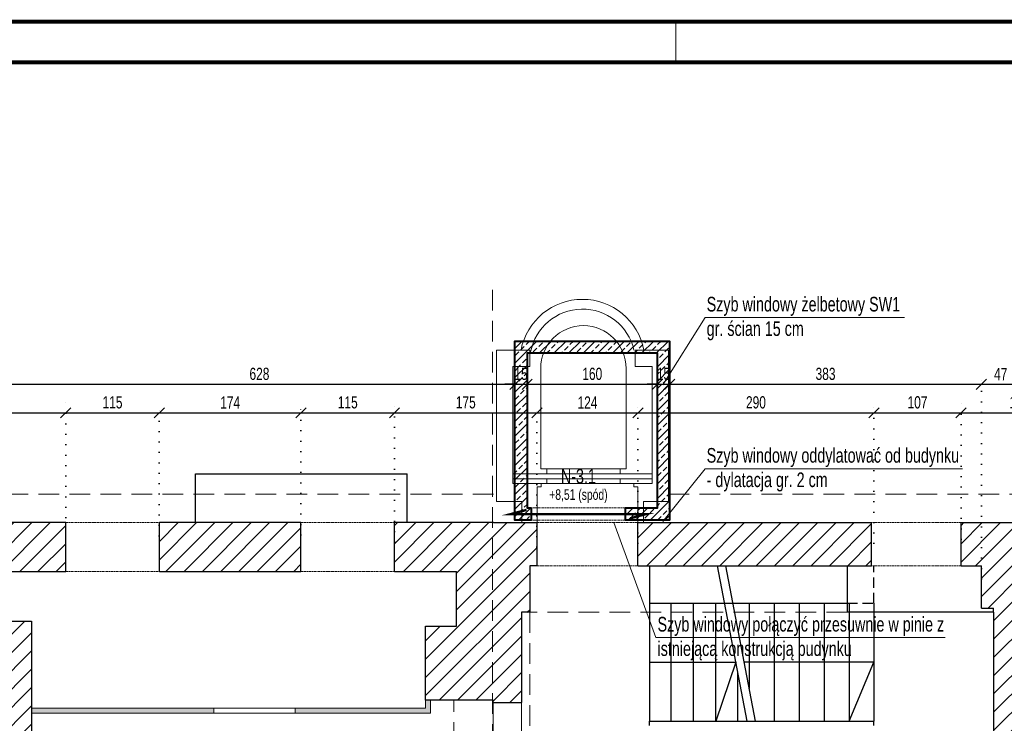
# Model space of a CAD drawing. Header units: millimetres. Extents: x 11149 to 111407, y -107619 to -23630.
# Tile 27 of 245: x 12446 to 13655, y -34994 to -34130. Entities that reach past the tile are written whole.
import ezdxf
from ezdxf.enums import TextEntityAlignment as Align

# ---------------------------------------------------------------- set-up
doc = ezdxf.new("R2010")
doc.units = ezdxf.units.MM
doc.header["$LTSCALE"] = 2
for name, pattern in [('DOT', [6.35, 0, -6.35]), ('HIDDEN', [9.525, 6.35, -3.175]), ('HIDDENX2', [19.05, 12.7, -6.35])]:
    doc.linetypes.add(name, pattern=pattern)
doc.layers.get('0').update_dxf_attribs({"plot": 0})
doc.layers.get('Defpoints').update_dxf_attribs({"color": 1})
for name, color, linetype, lineweight in [('0_OPIS', 7, 'Continuous', 13), ('3DPLAN_A_WYMIAR', 7, 'Continuous', 5), ('3DPLAN_A_WYSOKOŚCI ZMIANA', 144, 'HIDDENX2', 5), ('A_WYBURZENIA', 6, 'Continuous', 0), ('A_ściany mur', 2, 'Continuous', 30), ('e-cad_opisyNadproża', 7, 'Continuous', 9), ('e-cad_wymiary', 4, 'Continuous', 9), ('Opisy', 7, 'Continuous', 13)]:
    doc.layers.add(name, color=color, linetype=linetype, lineweight=lineweight)
for name, color, linetype in [('3DPLAN_A_KRESKOWANIE 1', 253, 'Continuous'), ('3DPLAN_K_NOŚNA', 7, 'Continuous'), ('3DPLAN_K_OBRYS WIDOK', 242, 'Continuous'), ('A_SCHODY', 6, 'Continuous')]:
    doc.layers.add(name, color=color, linetype=linetype)
doc.styles.add('e-cad_1', font='arial.ttf', dxfattribs={"width": 0.7})
doc.dimstyles.new('e-cad_1_100_[cm]', dxfattribs={"dimscale": 10, "dimtxt": 1.5, "dimasz": 1.25, "dimexe": 1.25, "dimexo": 0.625, "dimgap": 0.5, "dimtad": 1, "dimdec": 0, "dimrnd": 1, "dimzin": 1, "dimtxsty": 'e-cad_1', "dimblk": 'OBLIQUE', "dimcen": 2.5, "dimclrd": 256, "dimclre": 252, "dimclrt": 7, "dimadec": 0, "dimazin": 0, "dimtfac": 1, "dimtix": 1, "dimtmove": 2, "dimatfit": 3, "dimldrblk": 'NONE', "dimfxl": 60, "dimfxlon": 1, "dimarcsym": 0})
pattern_1 = [(45, (13281.13, -30963.905), (-11.22532, 11.22532), [])]

# ---------------------------------------------------------------- blocks, each defined once
blk = doc.blocks.new('_OBLIQUE')
at = {"color": 0, "linetype": 'ByBlock', "lineweight": -2}
blk.add_line((-0.5, -0.5), (0.5, 0.5), dxfattribs=at)
blk = doc.blocks.new('*D97')
at = {"layer": 'Defpoints', "color": 0}
for p in [(12502.1, -34612.9), (11781.5, -34747.9), (12502.1, -34747.9)]:
    blk.add_point(p, dxfattribs=at)
at = {"layer": 'e-cad_wymiary', "color": 252, "linetype": 'DOT', "lineweight": -2}
for p, q in [((11781.5, -34741.6), (11781.5, -34600.4)), ((12502.1, -34741.6), (12502.1, -34600.4))]:
    blk.add_line(p, q, dxfattribs=at)
at = {"layer": 'e-cad_wymiary', "lineweight": -2}
blk.add_line((11781.5, -34612.9), (12502.1, -34612.9), dxfattribs=at)
at = {"layer": 'e-cad_wymiary', "lineweight": -2, "xscale": 12.5, "yscale": 12.5, "zscale": 12.5, "rotation": 180}
blk.add_blockref('_OBLIQUE', (11781.5, -34612.9), dxfattribs=at)
at = {"layer": 'e-cad_wymiary', "lineweight": -2, "xscale": 12.5, "yscale": 12.5, "zscale": 12.5}
blk.add_blockref('_OBLIQUE', (12502.1, -34612.9), dxfattribs=at)
at = {"layer": 'e-cad_wymiary', "color": 7, "insert": (12141.8, -34600.4), "char_height": 15, "attachment_point": 5, "style": 'e-cad_1'}
blk.add_mtext('721', dxfattribs=at)
blk = doc.blocks.new('_None')
blk = doc.blocks.new('*D98')
at = {"layer": 'Defpoints', "color": 0}
for p in [(12617.1, -34612.9), (12502.1, -34747.9), (12617.1, -34770.1)]:
    blk.add_point(p, dxfattribs=at)
at = {"layer": 'e-cad_wymiary', "color": 252, "linetype": 'DOT', "lineweight": -2}
for p, q in [((12502.1, -34741.6), (12502.1, -34600.4)), ((12617.1, -34763.9), (12617.1, -34600.4))]:
    blk.add_line(p, q, dxfattribs=at)
at = {"layer": 'e-cad_wymiary', "lineweight": -2}
blk.add_line((12502.1, -34612.9), (12617.1, -34612.9), dxfattribs=at)
at = {"layer": 'e-cad_wymiary', "lineweight": -2, "xscale": 12.5, "yscale": 12.5, "zscale": 12.5, "rotation": 180}
blk.add_blockref('_OBLIQUE', (12502.1, -34612.9), dxfattribs=at)
at = {"layer": 'e-cad_wymiary', "lineweight": -2, "xscale": 12.5, "yscale": 12.5, "zscale": 12.5}
blk.add_blockref('_OBLIQUE', (12617.1, -34612.9), dxfattribs=at)
at = {"layer": 'e-cad_wymiary', "color": 7, "insert": (12559.6, -34600.2), "char_height": 15, "attachment_point": 5, "style": 'e-cad_1'}
blk.add_mtext('115', dxfattribs=at)
blk = doc.blocks.new('*D99')
at = {"layer": 'Defpoints', "color": 0}
for p in [(12791.1, -34612.9), (12617.1, -34770.1), (12791.1, -34769.1)]:
    blk.add_point(p, dxfattribs=at)
at = {"layer": 'e-cad_wymiary', "color": 252, "linetype": 'DOT', "lineweight": -2}
for p, q in [((12617.1, -34763.9), (12617.1, -34600.4)), ((12791.1, -34762.8), (12791.1, -34600.4))]:
    blk.add_line(p, q, dxfattribs=at)
at = {"layer": 'e-cad_wymiary', "lineweight": -2}
blk.add_line((12617.1, -34612.9), (12791.1, -34612.9), dxfattribs=at)
at = {"layer": 'e-cad_wymiary', "lineweight": -2, "xscale": 12.5, "yscale": 12.5, "zscale": 12.5, "rotation": 180}
blk.add_blockref('_OBLIQUE', (12617.1, -34612.9), dxfattribs=at)
at = {"layer": 'e-cad_wymiary', "lineweight": -2, "xscale": 12.5, "yscale": 12.5, "zscale": 12.5}
blk.add_blockref('_OBLIQUE', (12791.1, -34612.9), dxfattribs=at)
at = {"layer": 'e-cad_wymiary', "color": 7, "insert": (12704.1, -34600.4), "char_height": 15, "attachment_point": 5, "style": 'e-cad_1'}
blk.add_mtext('174', dxfattribs=at)
blk = doc.blocks.new('*D100')
at = {"layer": 'Defpoints', "color": 0}
for p in [(12906.1, -34612.9), (12791.1, -34769.1), (12906.1, -34777.9)]:
    blk.add_point(p, dxfattribs=at)
at = {"layer": 'e-cad_wymiary', "color": 252, "linetype": 'DOT', "lineweight": -2}
for p, q in [((12791.1, -34762.8), (12791.1, -34600.4)), ((12906.1, -34771.6), (12906.1, -34600.4))]:
    blk.add_line(p, q, dxfattribs=at)
at = {"layer": 'e-cad_wymiary', "lineweight": -2}
blk.add_line((12791.1, -34612.9), (12906.1, -34612.9), dxfattribs=at)
at = {"layer": 'e-cad_wymiary', "lineweight": -2, "xscale": 12.5, "yscale": 12.5, "zscale": 12.5, "rotation": 180}
blk.add_blockref('_OBLIQUE', (12791.1, -34612.9), dxfattribs=at)
at = {"layer": 'e-cad_wymiary', "lineweight": -2, "xscale": 12.5, "yscale": 12.5, "zscale": 12.5}
blk.add_blockref('_OBLIQUE', (12906.1, -34612.9), dxfattribs=at)
at = {"layer": 'e-cad_wymiary', "color": 7, "insert": (12848.6, -34600.2), "char_height": 15, "attachment_point": 5, "style": 'e-cad_1'}
blk.add_mtext('115', dxfattribs=at)
blk = doc.blocks.new('*D101')
at = {"layer": 'Defpoints', "color": 0}
for p in [(13081.1, -34612.9), (12906.1, -34777.9), (13081.1, -34784.1)]:
    blk.add_point(p, dxfattribs=at)
at = {"layer": 'e-cad_wymiary', "color": 252, "linetype": 'DOT', "lineweight": -2}
for p, q in [((12906.1, -34771.6), (12906.1, -34600.4)), ((13081.1, -34777.8), (13081.1, -34600.4))]:
    blk.add_line(p, q, dxfattribs=at)
at = {"layer": 'e-cad_wymiary', "lineweight": -2}
blk.add_line((12906.1, -34612.9), (13081.1, -34612.9), dxfattribs=at)
at = {"layer": 'e-cad_wymiary', "lineweight": -2, "xscale": 12.5, "yscale": 12.5, "zscale": 12.5, "rotation": 180}
blk.add_blockref('_OBLIQUE', (12906.1, -34612.9), dxfattribs=at)
at = {"layer": 'e-cad_wymiary', "lineweight": -2, "xscale": 12.5, "yscale": 12.5, "zscale": 12.5}
blk.add_blockref('_OBLIQUE', (13081.1, -34612.9), dxfattribs=at)
at = {"layer": 'e-cad_wymiary', "color": 7, "insert": (12993.6, -34600.2), "char_height": 15, "attachment_point": 5, "style": 'e-cad_1'}
blk.add_mtext('175', dxfattribs=at)
blk = doc.blocks.new('*D102')
at = {"layer": 'Defpoints', "color": 0}
for p in [(13205.1, -34612.9), (13081.1, -34784.1), (13205.1, -34779.6)]:
    blk.add_point(p, dxfattribs=at)
at = {"layer": 'e-cad_wymiary', "color": 252, "linetype": 'DOT', "lineweight": -2}
for p, q in [((13081.1, -34777.8), (13081.1, -34600.4)), ((13205.1, -34773.3), (13205.1, -34600.4))]:
    blk.add_line(p, q, dxfattribs=at)
at = {"layer": 'e-cad_wymiary', "lineweight": -2}
blk.add_line((13081.1, -34612.9), (13205.1, -34612.9), dxfattribs=at)
at = {"layer": 'e-cad_wymiary', "lineweight": -2, "xscale": 12.5, "yscale": 12.5, "zscale": 12.5, "rotation": 180}
blk.add_blockref('_OBLIQUE', (13081.1, -34612.9), dxfattribs=at)
at = {"layer": 'e-cad_wymiary', "lineweight": -2, "xscale": 12.5, "yscale": 12.5, "zscale": 12.5}
blk.add_blockref('_OBLIQUE', (13205.1, -34612.9), dxfattribs=at)
at = {"layer": 'e-cad_wymiary', "color": 7, "insert": (13143.1, -34600.4), "char_height": 15, "attachment_point": 5, "style": 'e-cad_1'}
blk.add_mtext('124', dxfattribs=at)
blk = doc.blocks.new('*D103')
at = {"layer": 'Defpoints', "color": 0}
for p in [(13495.1, -34612.9), (13205.1, -34779.6), (13495.1, -34779.6)]:
    blk.add_point(p, dxfattribs=at)
at = {"layer": 'e-cad_wymiary', "color": 252, "linetype": 'DOT', "lineweight": -2}
for p, q in [((13205.1, -34773.3), (13205.1, -34600.4)), ((13495.1, -34773.3), (13495.1, -34600.4))]:
    blk.add_line(p, q, dxfattribs=at)
at = {"layer": 'e-cad_wymiary', "lineweight": -2}
blk.add_line((13205.1, -34612.9), (13495.1, -34612.9), dxfattribs=at)
at = {"layer": 'e-cad_wymiary', "lineweight": -2, "xscale": 12.5, "yscale": 12.5, "zscale": 12.5, "rotation": 180}
blk.add_blockref('_OBLIQUE', (13205.1, -34612.9), dxfattribs=at)
at = {"layer": 'e-cad_wymiary', "lineweight": -2, "xscale": 12.5, "yscale": 12.5, "zscale": 12.5}
blk.add_blockref('_OBLIQUE', (13495.1, -34612.9), dxfattribs=at)
at = {"layer": 'e-cad_wymiary', "color": 7, "insert": (13350.1, -34600.2), "char_height": 15, "attachment_point": 5, "style": 'e-cad_1'}
blk.add_mtext('290', dxfattribs=at)
blk = doc.blocks.new('*D104')
at = {"layer": 'Defpoints', "color": 0}
for p in [(13602.1, -34612.9), (13602.1, -34774.4), (13495.1, -34779.6)]:
    blk.add_point(p, dxfattribs=at)
at = {"layer": 'e-cad_wymiary', "color": 252, "linetype": 'DOT', "lineweight": -2}
for p, q in [((13495.1, -34773.3), (13495.1, -34600.4)), ((13602.1, -34768.1), (13602.1, -34600.4))]:
    blk.add_line(p, q, dxfattribs=at)
at = {"layer": 'e-cad_wymiary', "lineweight": -2}
blk.add_line((13495.1, -34612.9), (13602.1, -34612.9), dxfattribs=at)
at = {"layer": 'e-cad_wymiary', "lineweight": -2, "xscale": 12.5, "yscale": 12.5, "zscale": 12.5, "rotation": 180}
blk.add_blockref('_OBLIQUE', (13495.1, -34612.9), dxfattribs=at)
at = {"layer": 'e-cad_wymiary', "lineweight": -2, "xscale": 12.5, "yscale": 12.5, "zscale": 12.5}
blk.add_blockref('_OBLIQUE', (13602.1, -34612.9), dxfattribs=at)
at = {"layer": 'e-cad_wymiary', "color": 7, "insert": (13548.6, -34600.2), "char_height": 15, "attachment_point": 5, "style": 'e-cad_1'}
blk.add_mtext('107', dxfattribs=at)
blk = doc.blocks.new('*D105')
at = {"layer": 'Defpoints', "color": 0}
for p in [(13745.5, -34612.9), (13602.1, -34774.4), (13745.5, -34773.9)]:
    blk.add_point(p, dxfattribs=at)
at = {"layer": 'e-cad_wymiary', "color": 252, "linetype": 'DOT', "lineweight": -2}
for p, q in [((13602.1, -34768.1), (13602.1, -34600.4)), ((13745.5, -34767.6), (13745.5, -34600.4))]:
    blk.add_line(p, q, dxfattribs=at)
at = {"layer": 'e-cad_wymiary', "lineweight": -2}
blk.add_line((13602.1, -34612.9), (13745.5, -34612.9), dxfattribs=at)
at = {"layer": 'e-cad_wymiary', "lineweight": -2, "xscale": 12.5, "yscale": 12.5, "zscale": 12.5, "rotation": 180}
blk.add_blockref('_OBLIQUE', (13602.1, -34612.9), dxfattribs=at)
at = {"layer": 'e-cad_wymiary', "lineweight": -2, "xscale": 12.5, "yscale": 12.5, "zscale": 12.5}
blk.add_blockref('_OBLIQUE', (13745.5, -34612.9), dxfattribs=at)
at = {"layer": 'e-cad_wymiary', "color": 7, "insert": (13673.8, -34600.2), "char_height": 15, "attachment_point": 5, "style": 'e-cad_1'}
blk.add_mtext('143', dxfattribs=at)
blk = doc.blocks.new('*D125')
at = {"layer": 'Defpoints', "color": 0}
for p in [(13054, -34577.9), (13054, -34673.9), (12426.1, -34848.2)]:
    blk.add_point(p, dxfattribs=at)
at = {"layer": 'e-cad_wymiary', "color": 252, "linetype": 'DOT', "lineweight": -2}
for p, q in [((12426.1, -34841.9), (12426.1, -34565.4)), ((13054, -34667.7), (13054, -34565.4))]:
    blk.add_line(p, q, dxfattribs=at)
at = {"layer": 'e-cad_wymiary', "lineweight": -2}
blk.add_line((12426.1, -34577.9), (13054, -34577.9), dxfattribs=at)
at = {"layer": 'e-cad_wymiary', "lineweight": -2, "xscale": 12.5, "yscale": 12.5, "zscale": 12.5, "rotation": 180}
blk.add_blockref('_OBLIQUE', (12426.1, -34577.9), dxfattribs=at)
at = {"layer": 'e-cad_wymiary', "lineweight": -2, "xscale": 12.5, "yscale": 12.5, "zscale": 12.5}
blk.add_blockref('_OBLIQUE', (13054, -34577.9), dxfattribs=at)
at = {"layer": 'e-cad_wymiary', "color": 7, "insert": (12740.1, -34565.2), "char_height": 15, "attachment_point": 5, "style": 'e-cad_1'}
blk.add_mtext('628', dxfattribs=at)
blk = doc.blocks.new('*D126')
at = {"layer": 'Defpoints', "color": 0}
for p in [(13069, -34577.9), (13054, -34673.9), (13069, -34673.1)]:
    blk.add_point(p, dxfattribs=at)
at = {"layer": 'e-cad_wymiary', "color": 252, "linetype": 'DOT', "lineweight": -2}
for p, q in [((13054, -34667.7), (13054, -34565.4)), ((13069, -34666.9), (13069, -34565.4))]:
    blk.add_line(p, q, dxfattribs=at)
at = {"layer": 'e-cad_wymiary', "lineweight": -2}
for p, q in [((13054, -34577.9), (13041.5, -34577.9)), ((13054, -34577.9), (13069, -34577.9)), ((13069, -34577.9), (13081.5, -34577.9))]:
    blk.add_line(p, q, dxfattribs=at)
at = {"layer": 'e-cad_wymiary', "lineweight": -2, "xscale": 12.5, "yscale": 12.5, "zscale": 12.5}
blk.add_blockref('_OBLIQUE', (13054, -34577.9), dxfattribs=at)
at = {"layer": 'e-cad_wymiary', "lineweight": -2, "xscale": 12.5, "yscale": 12.5, "zscale": 12.5, "rotation": 180}
blk.add_blockref('_OBLIQUE', (13069, -34577.9), dxfattribs=at)
at = {"layer": 'e-cad_wymiary', "color": 7, "insert": (13061.5, -34565.2), "char_height": 15, "attachment_point": 5, "style": 'e-cad_1'}
blk.add_mtext('15', dxfattribs=at)
blk = doc.blocks.new('*D127')
at = {"layer": 'Defpoints', "color": 0}
for p in [(13229, -34577.9), (13069, -34673.1), (13229, -34672.7)]:
    blk.add_point(p, dxfattribs=at)
at = {"layer": 'e-cad_wymiary', "color": 252, "linetype": 'DOT', "lineweight": -2}
for p, q in [((13069, -34666.9), (13069, -34565.4)), ((13229, -34666.5), (13229, -34565.4))]:
    blk.add_line(p, q, dxfattribs=at)
at = {"layer": 'e-cad_wymiary', "lineweight": -2}
blk.add_line((13069, -34577.9), (13229, -34577.9), dxfattribs=at)
at = {"layer": 'e-cad_wymiary', "lineweight": -2, "xscale": 12.5, "yscale": 12.5, "zscale": 12.5, "rotation": 180}
blk.add_blockref('_OBLIQUE', (13069, -34577.9), dxfattribs=at)
at = {"layer": 'e-cad_wymiary', "lineweight": -2, "xscale": 12.5, "yscale": 12.5, "zscale": 12.5}
blk.add_blockref('_OBLIQUE', (13229, -34577.9), dxfattribs=at)
at = {"layer": 'e-cad_wymiary', "color": 7, "insert": (13149, -34565.2), "char_height": 15, "attachment_point": 5, "style": 'e-cad_1'}
blk.add_mtext('160', dxfattribs=at)
blk = doc.blocks.new('*D128')
at = {"layer": 'Defpoints', "color": 0}
for p in [(13244, -34577.9), (13229, -34672.7), (13244, -34670.3)]:
    blk.add_point(p, dxfattribs=at)
at = {"layer": 'e-cad_wymiary', "color": 252, "linetype": 'DOT', "lineweight": -2}
for p, q in [((13229, -34666.5), (13229, -34565.4)), ((13244, -34664), (13244, -34565.4))]:
    blk.add_line(p, q, dxfattribs=at)
at = {"layer": 'e-cad_wymiary', "lineweight": -2}
for p, q in [((13229, -34577.9), (13216.5, -34577.9)), ((13229, -34577.9), (13244, -34577.9)), ((13244, -34577.9), (13256.5, -34577.9))]:
    blk.add_line(p, q, dxfattribs=at)
at = {"layer": 'e-cad_wymiary', "lineweight": -2, "xscale": 12.5, "yscale": 12.5, "zscale": 12.5}
blk.add_blockref('_OBLIQUE', (13229, -34577.9), dxfattribs=at)
at = {"layer": 'e-cad_wymiary', "lineweight": -2, "xscale": 12.5, "yscale": 12.5, "zscale": 12.5, "rotation": 180}
blk.add_blockref('_OBLIQUE', (13244, -34577.9), dxfattribs=at)
at = {"layer": 'e-cad_wymiary', "color": 7, "insert": (13236.5, -34565.2), "char_height": 15, "attachment_point": 5, "style": 'e-cad_1'}
blk.add_mtext('15', dxfattribs=at)
blk = doc.blocks.new('*D129')
at = {"layer": 'Defpoints', "color": 0}
for p in [(13627.1, -34577.9), (13244, -34670.3), (13627.1, -34823.1)]:
    blk.add_point(p, dxfattribs=at)
at = {"layer": 'e-cad_wymiary', "color": 252, "linetype": 'DOT', "lineweight": -2}
for p, q in [((13244, -34664), (13244, -34565.4)), ((13627.1, -34816.9), (13627.1, -34565.4))]:
    blk.add_line(p, q, dxfattribs=at)
at = {"layer": 'e-cad_wymiary', "lineweight": -2}
blk.add_line((13244, -34577.9), (13627.1, -34577.9), dxfattribs=at)
at = {"layer": 'e-cad_wymiary', "lineweight": -2, "xscale": 12.5, "yscale": 12.5, "zscale": 12.5, "rotation": 180}
blk.add_blockref('_OBLIQUE', (13244, -34577.9), dxfattribs=at)
at = {"layer": 'e-cad_wymiary', "lineweight": -2, "xscale": 12.5, "yscale": 12.5, "zscale": 12.5}
blk.add_blockref('_OBLIQUE', (13627.1, -34577.9), dxfattribs=at)
at = {"layer": 'e-cad_wymiary', "color": 7, "insert": (13435.6, -34565.2), "char_height": 15, "attachment_point": 5, "style": 'e-cad_1'}
blk.add_mtext('383', dxfattribs=at)
blk = doc.blocks.new('*D130')
at = {"layer": 'Defpoints', "color": 0}
for p in [(13674.5, -34577.9), (13627.1, -34823.1), (13674.5, -34819.9)]:
    blk.add_point(p, dxfattribs=at)
at = {"layer": 'e-cad_wymiary', "color": 252, "linetype": 'DOT', "lineweight": -2}
for p, q in [((13627.1, -34816.9), (13627.1, -34565.4)), ((13674.5, -34813.6), (13674.5, -34565.4))]:
    blk.add_line(p, q, dxfattribs=at)
at = {"layer": 'e-cad_wymiary', "lineweight": -2}
blk.add_line((13627.1, -34577.9), (13674.5, -34577.9), dxfattribs=at)
at = {"layer": 'e-cad_wymiary', "lineweight": -2, "xscale": 12.5, "yscale": 12.5, "zscale": 12.5, "rotation": 180}
blk.add_blockref('_OBLIQUE', (13627.1, -34577.9), dxfattribs=at)
at = {"layer": 'e-cad_wymiary', "lineweight": -2, "xscale": 12.5, "yscale": 12.5, "zscale": 12.5}
blk.add_blockref('_OBLIQUE', (13674.5, -34577.9), dxfattribs=at)
at = {"layer": 'e-cad_wymiary', "color": 7, "insert": (13650.8, -34565.4), "char_height": 15, "attachment_point": 5, "style": 'e-cad_1'}
blk.add_mtext('47', dxfattribs=at)

msp = doc.modelspace()

# ---------------------------------------------------------------- hatches: boundary and pattern name
at = {"layer": '3DPLAN_A_KRESKOWANIE 1'}
h = msp.add_hatch(dxfattribs=at)
h.set_pattern_fill('ANSI31', color=256, scale=5, style=0)
h.set_pattern_definition(pattern_1)
h.paths.add_polyline_path([(11781.49, -34747.89), (11781.49, -34885.89), (11827.12, -34885.89), (11827.12, -34805.89), (12297.12, -34805.89), (12377.12, -34805.89), (12377.12, -34857.89), (12405.12, -34857.89), (12405.12, -35018.89), (12426.12, -35018.89), (12460.12, -35018.89), (12460.12, -34981.89), (12460.12, -34975.89), (12460.12, -34868.89), (12426.12, -34868.89), (12426.12, -34807.89), (12502.12, -34807.89), (12502.12, -34747.89)])
h = msp.add_hatch(dxfattribs=at)
h.set_pattern_fill('ANSI31', color=256, scale=5, style=0)
h.set_pattern_definition(pattern_1)
h.paths.add_polyline_path([(12617.12, -34807.89), (12617.12, -34747.89), (12661.49, -34747.89), (12791.12, -34747.89), (12791.12, -34807.89)])
h = msp.add_hatch(dxfattribs=at)
h.set_pattern_fill('ANSI31', color=256, scale=5, style=0)
h.set_pattern_definition(pattern_1)
h.paths.add_polyline_path([(12906.12, -34807.89), (12906.12, -34747.89), (12921.49, -34747.89), (13026.62, -34747.89), (13026.62, -34965.89), (12950.12, -34965.89), (12944.12, -34965.89), (12944.12, -34874.89), (12982.12, -34874.89), (12982.12, -34807.89)])
h.paths.add_polyline_path([(13026.62, -34747.89), (13026.62, -34965.89), (13027.12, -34965.89), (13027.12, -34968.89), (13062.12, -34968.89), (13062.12, -34857.89), (13072.12, -34857.89), (13072.12, -34800.89), (13081.12, -34800.89), (13081.12, -34747.89), (13062.49, -34747.89), (13027.49, -34747.89)])
h = msp.add_hatch(dxfattribs=at)
h.set_pattern_fill('ANSI31', color=256, scale=5, style=0)
h.set_pattern_definition(pattern_1)
h.paths.add_polyline_path([(13205.12, -34747.89), (13205.12, -34800.89), (13219.12, -34800.89), (13462.12, -34800.89), (13492.12, -34800.89), (13492.12, -34747.89), (13212, -34747.89)])
h = msp.add_hatch(dxfattribs=at)
h.set_pattern_fill('ANSI31', color=256, scale=5, style=0)
h.set_pattern_definition(pattern_1)
h.paths.add_polyline_path([(13642.12, -34857.89), (13642.12, -35138.89), (13635.12, -35138.89), (13635.12, -35210.89), (13635.12, -35223.89), (13643.12, -35223.89), (13643.12, -35251.89), (13829.46, -35251.89), (13829.46, -35229.89), (13826.46, -35229.89), (13674.46, -35229.89), (13674.46, -34972.89), (13697.46, -34972.89), (13697.46, -34869.89), (13674.46, -34869.89), (13674.46, -34799.89), (13745.46, -34799.89), (13745.46, -34747.89), (13602.12, -34747.89), (13602.12, -34800.89), (13627.12, -34800.89), (13627.12, -34852.89), (13642.12, -34852.89)])
at = {"layer": 'A_WYBURZENIA', "transparency": 33554687}
h = msp.add_hatch(dxfattribs=at)
h.set_pattern_fill('DOTS', color=256)
h.set_pattern_definition([(0, (-8846.8284, -11118.418), (0.79375, 1.5875), [0, -1.5875])])
h.paths.add_polyline_path([(12460.12, -34981.89), (12460.12, -34975.89), (12684.12, -34975.89), (12684.12, -34981.89)])
h.paths.add_polyline_path([(12784.12, -34975.89), (12784.12, -34981.89), (12950.12, -34981.89), (12950.12, -34965.89), (12944.12, -34965.89), (12944.12, -34975.89)])
at = {"layer": 'e-cad_wymiary', "ltscale": 0.02}
h = msp.add_hatch(dxfattribs=at)
h.set_pattern_fill('ANSI33', color=3, scale=2)
h.set_pattern_definition([(45, (13440.273, -34399.02), (-8.98026, 8.98026), []), (45, (13449.253, -34399.02), (-8.98026, 8.98026), [6.35, -3.175])])
h.paths.add_polyline_path([(13053.99, -34524.89), (13053.99, -34744.89), (13073.99, -34744.89), (13073.99, -34729.89), (13068.99, -34729.89), (13068.99, -34539.89), (13228.99, -34539.89), (13228.99, -34729.89), (13189.99, -34729.89), (13189.99, -34744.89), (13243.99, -34744.89), (13243.99, -34524.89), (13053.99, -34524.89)], is_closed=False)

# ---------------------------------------------------------------- linework, layer by layer
at = {"layer": '0_OPIS'}
msp.add_line((13251.87, -34182.55), (13251.87, -34132.55), dxfattribs=at)
at = {"layer": '0_OPIS', "const_width": 5}
for points in [[(11151.87, -34132.55), (17451.87, -34132.55), (17451.87, -37102.55), (11151.87, -37102.55)], [(11451.87, -34182.55), (17401.87, -34182.55), (17401.87, -37052.55), (11451.87, -37052.55)]]:
    msp.add_lwpolyline(points, close=True, dxfattribs=at)
at = {"layer": '3DPLAN_A_WYMIAR'}
for p, q in [((13027.12, -35118.89), (13027.12, -34968.89)), ((13062.12, -34968.89), (13062.12, -35118.89))]:
    msp.add_line(p, q, dxfattribs=at)
at = {"layer": '3DPLAN_A_WYSOKOŚCI ZMIANA'}
for p, q in [((13026.62, -36544.78), (13026.62, -34455.55)), ((13027.49, -34712.89), (11746.49, -34712.89)), ((13242.49, -34712.89), (16712.49, -34712.89)), ((13072.12, -34857.89), (13072.12, -35138.89)), ((13462.12, -34857.89), (13072.12, -34857.89)), ((12979.12, -35132.89), (12979.12, -34965.89))]:
    msp.add_line(p, q, dxfattribs=at)
at = {"layer": '3DPLAN_K_NOŚNA'}
for p in [(13462.12, -34800.89), (13642.12, -34857.89)]:
    msp.add_line(p, (13462.12, -34857.89), dxfattribs=at)
at = {"layer": '3DPLAN_K_OBRYS WIDOK'}
for p, q in [((12661.49, -34687.89), (12921.49, -34687.89)), ((12661.49, -34747.89), (12661.49, -34687.89)), ((12921.49, -34747.89), (12921.49, -34687.89))]:
    msp.add_line(p, q, dxfattribs=at)
at = {"layer": 'A_SCHODY'}
for p, q in [((13219.12, -34800.89), (13219.12, -34991.89)), ((13339.23, -34991.89), (13302.98, -34800.89)), ((13349.41, -34991.89), (13313.15, -34800.89)), ((13219.12, -34846.89), (13462.12, -34846.89)), ((13245.96, -34991.89), (13245.96, -34846.89)), ((13273.29, -34991.89), (13273.29, -34846.89)), ((13300.63, -34991.89), (13300.63, -34846.89)), ((13341.77, -34846.89), (13341.77, -34951.67)), ((13372.44, -34846.89), (13372.44, -34991.89)), ((13403.11, -34846.89), (13403.11, -34991.89)), ((13433.78, -34846.89), (13433.78, -34991.89)), ((13464.45, -34846.89), (13464.45, -34991.89)), ((13495.12, -34846.89), (13495.12, -34991.89)), ((13219.12, -34919.39), (13325.47, -34919.39)), ((13325.47, -34919.39), (13300.63, -34991.89)), ((13495.12, -34919.39), (13335.65, -34919.39)), ((13464.45, -34991.89), (13495.12, -34919.39)), ((13327.96, -34991.89), (13327.96, -34932.51)), ((13219.12, -34991.89), (13495.12, -34991.89)), ((13219.12, -34996.89), (13219.12, -34991.89)), ((13495.12, -34996.89), (13495.12, -34991.89))]:
    msp.add_line(p, q, dxfattribs=at)
at = {"layer": 'A_SCHODY', "linetype": 'HIDDEN'}
for p, q in [((13495.12, -34846.89), (13495.12, -34800.89)), ((13462.12, -34846.89), (13495.12, -34846.89))]:
    msp.add_line(p, q, dxfattribs=at)
at = {"layer": 'A_WYBURZENIA', "transparency": 33554687}
for p, q in [((13031.49, -34535.89), (13031.49, -34721.89)), ((13061.49, -34535.89), (13031.49, -34535.89)), ((13072.31, -34535.89), (13061.49, -34535.89)), ((13072.31, -34555.89), (13072.31, -34535.89)), ((13201.66, -34555.89), (13201.66, -34535.89)), ((13212.49, -34535.89), (13201.66, -34535.89)), ((13242.49, -34535.89), (13212.49, -34535.89)), ((13242.49, -34535.89), (13242.49, -34721.89)), ((13051.49, -34555.89), (13051.49, -34699.89)), ((13051.49, -34555.89), (13072.31, -34555.89)), ((13085.62, -34681.89), (13085.62, -34558.39)), ((13190.62, -34681.89), (13190.62, -34558.39)), ((13222.49, -34555.89), (13201.66, -34555.89)), ((13222.49, -34555.89), (13222.49, -34699.89)), ((13093.12, -34688.09), (13051.49, -34688.09)), ((13085.62, -34681.89), (13093.12, -34681.89)), ((13093.12, -34688.09), (13093.12, -34681.89)), ((13093.12, -34681.89), (13183.12, -34681.89)), ((13093.12, -34688.09), (13183.12, -34688.09)), ((13183.12, -34681.89), (13190.62, -34681.89)), ((13183.12, -34688.09), (13183.12, -34681.89)), ((13183.12, -34688.09), (13222.49, -34688.09)), ((13093.12, -34694.09), (13051.49, -34694.09)), ((13086.12, -34699.89), (13051.49, -34699.89)), ((13081.12, -34703.89), (13086.12, -34703.89)), ((13081.12, -34747.89), (13081.12, -34703.89)), ((13086.12, -34699.89), (13093.12, -34699.89)), ((13086.12, -34703.89), (13086.12, -34699.89)), ((13093.12, -34699.89), (13093.12, -34694.09)), ((13093.12, -34694.09), (13183.12, -34694.09)), ((13093.12, -34699.89), (13183.12, -34699.89)), ((13183.12, -34699.89), (13183.12, -34694.09)), ((13183.12, -34694.09), (13222.49, -34694.09)), ((13183.12, -34699.89), (13200.12, -34699.89)), ((13200.12, -34703.89), (13200.12, -34699.89)), ((13200.12, -34699.89), (13222.49, -34699.89)), ((13200.12, -34703.89), (13205.12, -34703.89)), ((13205.12, -34747.89), (13205.12, -34703.89)), ((13031.49, -34721.89), (13062.49, -34721.89)), ((13062.49, -34721.89), (13062.49, -34747.89)), ((13212, -34721.89), (13242.49, -34721.89)), ((13212, -34721.89), (13212, -34747.89)), ((12944.12, -34975.89), (12784.12, -34975.89)), ((12784.12, -34981.89), (12950.12, -34981.89))]:
    msp.add_line(p, q, dxfattribs=at)
at = {"layer": 'A_WYBURZENIA'}
for p, q in [((12944.12, -34965.89), (12944.12, -34975.89)), ((12950.12, -34965.89), (12950.12, -34981.89)), ((12684.12, -34975.89), (12460.12, -34975.89)), ((12684.12, -34981.89), (12460.12, -34981.89)), ((12684.12, -34975.89), (12684.12, -34981.89)), ((12684.12, -34975.89), (12784.12, -34975.89)), ((12684.12, -34981.89), (12784.12, -34981.89)), ((12784.12, -34975.89), (12784.12, -34981.89))]:
    msp.add_line(p, q, dxfattribs=at)
at = {"layer": 'A_WYBURZENIA', "transparency": 33554687}
for centre, radius, start, end in [((13136.99, -34550.49), 76.9, 10.94609, 169.05391), ((13136.99, -34550.49), 64.9, 13.00262, 169.05391), ((13138.12, -34558.39), 52.5, 0, 180)]:
    msp.add_arc(centre, radius, start, end, dxfattribs=at)
at = {"layer": 'A_ściany mur', "color": 4, "linetype": 'HIDDEN', "lineweight": 5, "ltscale": 0.1}
for p, q in [((13073.99, -34729.89), (13189.99, -34729.89)), ((12502.12, -34747.89), (12617.12, -34747.89)), ((12791.12, -34747.89), (12906.12, -34747.89)), ((13073.99, -34744.89), (13189.99, -34744.89)), ((13081.12, -34747.89), (13205.12, -34747.89)), ((13492.12, -34747.89), (13602.12, -34747.89)), ((13081.12, -34800.89), (13205.12, -34800.89)), ((13492.12, -34800.89), (13602.12, -34800.89)), ((12502.12, -34807.89), (12617.12, -34807.89)), ((12791.12, -34807.89), (12906.12, -34807.89))]:
    msp.add_line(p, q, dxfattribs=at)
at = {"layer": 'A_ściany mur', "ltscale": 0.1}
for p, q in [((12502.12, -34747.89), (11781.49, -34747.89)), ((12502.12, -34807.89), (12502.12, -34747.89)), ((12617.12, -34807.89), (12617.12, -34747.89)), ((12791.12, -34747.89), (12617.12, -34747.89)), ((12791.12, -34807.89), (12791.12, -34747.89)), ((12906.12, -34807.89), (12906.12, -34747.89)), ((13027.49, -34747.89), (12906.12, -34747.89)), ((13027.49, -34747.89), (13081.12, -34747.89)), ((13081.12, -34800.89), (13081.12, -34747.89)), ((13205.12, -34800.89), (13205.12, -34747.89)), ((13205.12, -34747.89), (13492.12, -34747.89)), ((13492.12, -34800.89), (13492.12, -34747.89)), ((13602.12, -34800.89), (13602.12, -34747.89)), ((13602.12, -34747.89), (13745.46, -34747.89)), ((13072.12, -34800.89), (13072.12, -34857.89)), ((13081.12, -34800.89), (13072.12, -34800.89)), ((13205.12, -34800.89), (13462.12, -34800.89)), ((13462.12, -34800.89), (13492.12, -34800.89)), ((13602.12, -34800.89), (13627.12, -34800.89)), ((13627.12, -34852.89), (13627.12, -34800.89)), ((12426.12, -34807.89), (12502.12, -34807.89)), ((12617.12, -34807.89), (12791.12, -34807.89)), ((12906.12, -34807.89), (12982.12, -34807.89)), ((12982.12, -34874.89), (12982.12, -34807.89)), ((13072.12, -34857.89), (13062.12, -34857.89)), ((13062.12, -34857.89), (13062.12, -34968.89)), ((13627.12, -34852.89), (13642.12, -34852.89)), ((13642.12, -34857.89), (13642.12, -34852.89)), ((13642.12, -34857.89), (13642.12, -35138.89)), ((12426.12, -34868.89), (12460.12, -34868.89)), ((12460.12, -34868.89), (12460.12, -35018.89)), ((12944.12, -34965.89), (12944.12, -34874.89)), ((12944.12, -34874.89), (12982.12, -34874.89)), ((13027.12, -34965.89), (12944.12, -34965.89)), ((13027.12, -34968.89), (13027.12, -34965.89)), ((13027.12, -34968.89), (13062.12, -34968.89))]:
    msp.add_line(p, q, dxfattribs=at)
at = {"layer": 'A_ściany mur', "color": 161, "lineweight": 40, "ltscale": 0.1}
msp.add_lwpolyline([(13073.99, -34729.89), (13073.99, -34744.89), (13053.99, -34744.89), (13053.99, -34524.89), (13243.99, -34524.89), (13243.99, -34744.89), (13189.99, -34744.89), (13189.99, -34729.89), (13228.99, -34729.89), (13228.99, -34539.89), (13068.99, -34539.89), (13068.99, -34729.89)], close=True, dxfattribs=at)
at = {"layer": 'Opisy'}
for points in [[(13532.52, -34495.91), (13287.57, -34495.91), (13235.71, -34578.78)], [(13603.76, -34681.62), (13287.57, -34681.62), (13235.71, -34746.48)], [(13582.56, -34889.06), (13227.18, -34889.06), (13175.33, -34747.89)]]:
    msp.add_lwpolyline(points, dxfattribs=at)
at = {"layer": 'Opisy', "color": 161, "const_width": 3}
msp.add_lwpolyline([(13195.67, -34742.57), (13214.99, -34737.39), (13048.99, -34737.39), (13068.3, -34732.21)], dxfattribs=at)

# ---------------------------------------------------------------- texts
at = {"layer": 'e-cad_opisyNadproża', "ltscale": 0.08, "style": 'e-cad_1', "width": 0.7}
for s, height, p in [('N-3.1', 18, (13131.99, -34681.89)), ('+8,51 (spód)', 13, (13131.99, -34706.89))]:
    msp.add_text(s, height=height, dxfattribs=at).set_placement(p, align=Align.TOP_CENTER)
at = {"layer": 'Opisy', "char_height": 18, "width": 428.6874, "attachment_point": 1, "style": 'e-cad_1'}
for s, insert in [('Szyb windowy żelbetowy SW1\\Pgr. ścian 15 cm', (13289.56, -34470.51)), ('Szyb windowy oddylatować od budynku\\P- dylatacja gr. 2 cm', (13289.56, -34656.22)), ('Szyb windowy połączyć przesuwnie w pinie z istniejącą konstrukcją budynku', (13229.18, -34863.66))]:
    msp.add_mtext(s, dxfattribs=dict(at, insert=insert))

# ---------------------------------------------------------------- dimensions: what is measured, and where the dimension line sits
at = {"layer": 'e-cad_wymiary'}
for base, p1, p2, picture, middle in [((13053.99, -34577.89), (12426.12, -34848.16), (13053.99, -34673.93), '*D125', (12740.05, -34565.23)), ((13068.99, -34577.89), (13053.99, -34673.93), (13068.99, -34673.11), '*D126', (13061.49, -34565.23)), ((13228.99, -34577.89), (13068.99, -34673.11), (13228.99, -34672.7), '*D127', (13148.99, -34565.23)), ((13243.99, -34577.89), (13228.99, -34672.7), (13243.99, -34670.26), '*D128', (13236.49, -34565.23)), ((13627.12, -34577.89), (13243.99, -34670.26), (13627.12, -34823.13), '*D129', (13435.55, -34565.23)), ((13674.46, -34577.89), (13627.12, -34823.13), (13674.46, -34819.87), '*D130', (13650.79, -34565.39)), ((12502.12, -34612.89), (11781.49, -34747.89), (12502.12, -34747.89), '*D97', (12141.8, -34600.36)), ((12617.12, -34612.89), (12502.12, -34747.89), (12617.12, -34770.11), '*D98', (12559.62, -34600.23)), ((12791.12, -34612.89), (12617.12, -34770.11), (12791.12, -34769.07), '*D99', (12704.12, -34600.36)), ((12906.12, -34612.89), (12791.12, -34769.07), (12906.12, -34777.89), '*D100', (12848.62, -34600.23)), ((13081.12, -34612.89), (12906.12, -34777.89), (13081.12, -34784.08), '*D101', (12993.62, -34600.23)), ((13205.12, -34612.89), (13081.12, -34784.08), (13205.12, -34779.59), '*D102', (13143.12, -34600.36)), ((13495.12, -34612.89), (13205.12, -34779.59), (13495.12, -34779.59), '*D103', (13350.12, -34600.23)), ((13602.12, -34612.89), (13495.12, -34779.59), (13602.12, -34774.39), '*D104', (13548.62, -34600.23)), ((13745.46, -34612.89), (13602.12, -34774.39), (13745.46, -34773.89), '*D105', (13673.79, -34600.23))]:
    dim = msp.add_linear_dim(base=base, p1=p1, p2=p2, dimstyle='e-cad_1_100_[cm]', dxfattribs=at)
    dim.commit()
    dim.dimension.update_dxf_attribs({"geometry": picture, "text_midpoint": middle})

doc.saveas('drawing.dxf')
